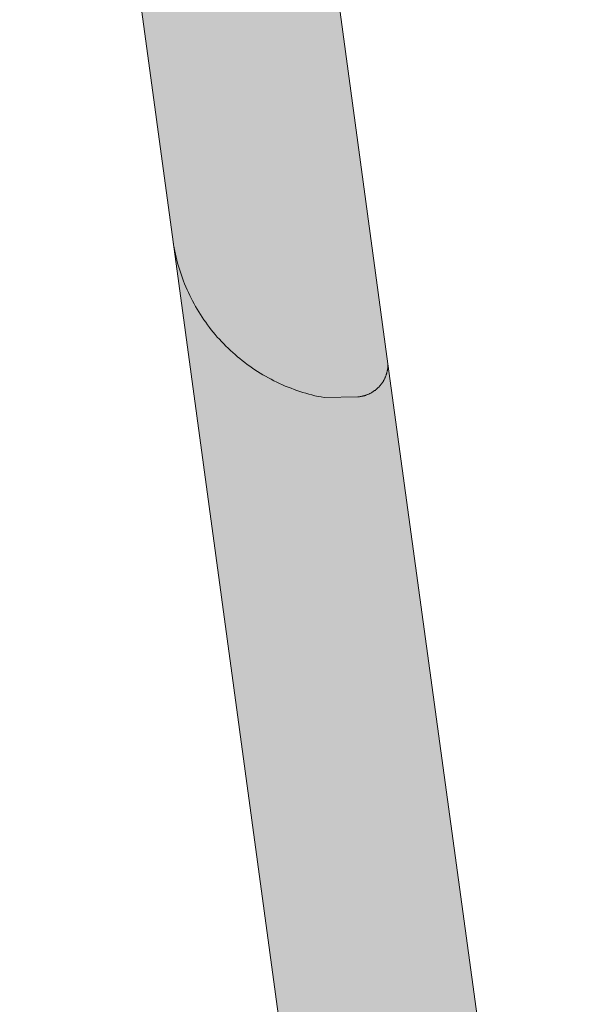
# Model space of a CAD drawing. Extents: x 97094 to 109644, y 463509 to 471969.
# Tile 151 of 256: x 102892 to 102901, y 468857 to 468873. Entities that reach past the tile are written whole.
import ezdxf

# ---------------------------------------------------------------- set-up
doc = ezdxf.new("R2010")
doc.units = 0
doc.layers.add('109 Onkruidbestrijding elementen', color=6, linetype='Continuous', lineweight=20, true_color=0xff00ff)

msp = doc.modelspace()

# ---------------------------------------------------------------- hatches: boundary and pattern name
at = {"layer": '109 Onkruidbestrijding elementen', "true_color": 0xff00ff}
for points in [[(102894.028, 468869.239), (102894.036, 468869.189), (102894.045, 468869.14), (102894.054, 468869.09), (102894.065, 468869.041), (102894.076, 468868.991), (102894.088, 468868.942), (102894.101, 468868.894), (102894.115, 468868.845), (102894.13, 468868.797), (102894.145, 468868.749), (102894.161, 468868.701), (102894.178, 468868.654), (102894.196, 468868.606), (102894.214, 468868.559), (102894.234, 468868.513), (102894.254, 468868.466), (102894.275, 468868.421), (102894.296, 468868.375), (102894.319, 468868.33), (102894.342, 468868.285), (102894.366, 468868.241), (102894.39, 468868.197), (102894.416, 468868.153), (102894.442, 468868.11), (102894.469, 468868.067), (102894.496, 468868.025), (102894.525, 468867.983), (102894.554, 468867.942), (102894.583, 468867.901), (102894.613, 468867.86), (102894.644, 468867.821), (102894.676, 468867.781), (102894.708, 468867.743), (102894.741, 468867.704), (102894.775, 468867.667), (102894.809, 468867.63), (102894.844, 468867.593), (102894.879, 468867.557), (102894.915, 468867.522), (102894.952, 468867.487), (102894.989, 468867.453), (102895.027, 468867.42), (102895.065, 468867.387), (102895.104, 468867.355), (102895.143, 468867.323), (102895.183, 468867.292), (102895.224, 468867.262), (102895.265, 468867.232), (102895.306, 468867.204), (102895.348, 468867.175), (102895.39, 468867.148), (102895.433, 468867.121), (102895.476, 468867.095), (102895.52, 468867.07), (102895.564, 468867.046), (102895.609, 468867.022), (102895.654, 468866.999), (102895.699, 468866.976), (102895.744, 468866.955), (102895.79, 468866.934), (102895.837, 468866.914), (102895.883, 468866.895), (102895.93, 468866.877), (102895.978, 468866.859), (102896.025, 468866.842), (102896.073, 468866.826), (102896.121, 468866.811), (102896.169, 468866.796), (102896.218, 468866.783), (102896.267, 468866.77), (102896.316, 468866.758), (102896.365, 468866.747), (102896.414, 468866.737), (102896.464, 468866.727), (102897.009, 468866.739), (102897.018, 468866.74), (102897.026, 468866.741), (102897.035, 468866.742), (102897.044, 468866.743), (102897.052, 468866.744), (102897.061, 468866.746), (102897.07, 468866.748), (102897.078, 468866.749), (102897.087, 468866.751), (102897.095, 468866.753), (102897.104, 468866.756), (102897.112, 468866.758), (102897.121, 468866.76), (102897.129, 468866.763), (102897.137, 468866.766), (102897.146, 468866.769), (102897.154, 468866.772), (102897.162, 468866.775), (102897.17, 468866.778), (102897.178, 468866.782), (102897.186, 468866.785), (102897.194, 468866.789), (102897.202, 468866.793), (102897.21, 468866.797), (102897.218, 468866.801), (102897.225, 468866.805), (102897.233, 468866.81), (102897.24, 468866.814), (102897.248, 468866.819), (102897.255, 468866.824), (102897.262, 468866.829), (102897.27, 468866.834), (102897.277, 468866.839), (102897.284, 468866.844), (102897.291, 468866.849), (102897.298, 468866.855), (102897.304, 468866.86), (102897.311, 468866.866), (102897.318, 468866.872), (102897.324, 468866.878), (102897.33, 468866.884), (102897.337, 468866.89), (102897.343, 468866.896), (102897.349, 468866.902), (102897.355, 468866.909), (102897.361, 468866.915), (102897.366, 468866.922), (102897.372, 468866.929), (102897.378, 468866.936), (102897.383, 468866.942), (102897.388, 468866.949), (102897.393, 468866.957), (102897.399, 468866.964), (102897.403, 468866.971), (102897.408, 468866.978), (102897.413, 468866.986), (102897.418, 468866.993), (102897.422, 468867.001), (102897.426, 468867.008), (102897.43, 468867.016), (102897.435, 468867.024), (102897.438, 468867.032), (102897.442, 468867.04), (102897.446, 468867.048), (102897.449, 468867.056), (102897.453, 468867.064), (102897.456, 468867.072), (102897.459, 468867.08), (102897.462, 468867.088), (102897.465, 468867.097), (102897.468, 468867.105), (102897.47, 468867.113), (102897.473, 468867.122), (102897.475, 468867.13), (102897.477, 468867.139), (102897.479, 468867.147), (102897.481, 468867.156), (102897.483, 468867.164), (102897.484, 468867.173), (102897.486, 468867.182), (102897.487, 468867.19), (102897.488, 468867.199), (102897.489, 468867.208), (102897.49, 468867.216), (102897.491, 468867.225), (102897.491, 468867.234), (102897.492, 468867.243), (102897.492, 468867.251), (102897.492, 468867.26), (102897.492, 468867.269), (102894.388, 468890.156), (102894.386, 468890.165), (102894.384, 468890.174), (102894.382, 468890.182), (102894.38, 468890.191), (102894.377, 468890.2), (102894.375, 468890.209), (102894.372, 468890.217), (102894.369, 468890.226), (102894.366, 468890.234), (102894.363, 468890.243), (102894.36, 468890.251), (102894.356, 468890.259), (102894.353, 468890.268), (102894.349, 468890.276), (102894.345, 468890.284), (102894.341, 468890.292), (102894.337, 468890.3), (102894.333, 468890.308), (102894.328, 468890.316), (102894.324, 468890.324), (102894.319, 468890.332), (102894.315, 468890.339), (102894.31, 468890.347), (102894.305, 468890.354), (102894.299, 468890.362), (102894.294, 468890.369), (102894.289, 468890.376), (102894.283, 468890.384), (102894.278, 468890.391), (102894.272, 468890.398), (102894.266, 468890.405), (102894.26, 468890.411), (102894.254, 468890.418), (102894.248, 468890.425), (102894.242, 468890.431), (102894.235, 468890.437), (102894.229, 468890.444), (102894.222, 468890.45), (102894.215, 468890.456), (102894.208, 468890.462), (102894.201, 468890.467), (102894.194, 468890.473), (102894.187, 468890.479), (102894.18, 468890.484), (102894.173, 468890.489), (102894.165, 468890.495), (102894.158, 468890.5), (102894.15, 468890.505), (102894.143, 468890.51), (102894.135, 468890.514), (102894.127, 468890.519), (102894.119, 468890.523), (102894.112, 468890.528), (102894.104, 468890.532), (102894.095, 468890.536), (102894.087, 468890.54), (102894.079, 468890.543), (102894.071, 468890.547), (102894.063, 468890.551), (102894.054, 468890.554), (102894.046, 468890.557), (102894.037, 468890.56), (102894.029, 468890.563), (102894.02, 468890.566), (102894.011, 468890.569), (102894.003, 468890.571), (102893.994, 468890.573), (102893.985, 468890.576), (102893.977, 468890.578), (102893.968, 468890.58), (102893.959, 468890.581), (102893.95, 468890.583), (102893.941, 468890.585), (102893.932, 468890.586), (102893.923, 468890.587), (102893.914, 468890.588), (102893.905, 468890.589), (102893.896, 468890.59), (102893.887, 468890.59), (102893.878, 468890.591), (102893.869, 468890.591), (102893.86, 468890.591), (102893.851, 468890.591), (102893.842, 468890.591), (102893.833, 468890.59), (102893.824, 468890.59), (102893.277, 468890.448), (102893.23, 468890.423), (102893.184, 468890.398), (102893.137, 468890.372), (102893.092, 468890.345), (102893.047, 468890.317), (102893.002, 468890.289), (102892.958, 468890.26), (102892.914, 468890.23), (102892.871, 468890.199), (102892.828, 468890.168), (102892.786, 468890.136), (102892.744, 468890.103), (102892.703, 468890.069), (102892.662, 468890.035), (102892.622, 468890.001), (102892.583, 468889.965), (102892.544, 468889.929), (102892.506, 468889.892), (102892.469, 468889.855), (102892.432, 468889.817), (102892.395, 468889.778), (102892.36, 468889.739), (102892.325, 468889.699), (102892.291, 468889.659), (102892.257, 468889.618), (102892.224, 468889.576), (102892.192, 468889.534), (102892.16, 468889.491), (102892.129, 468889.448), (102892.099, 468889.405), (102892.07, 468889.36), (102892.041, 468889.316), (102892.014, 468889.271), (102891.987, 468889.225), (102891.96, 468889.179), (102891.935, 468889.133), (102891.91, 468889.086), (102891.886, 468889.039), (102891.863, 468888.991), (102891.84, 468888.943), (102891.819, 468888.895), (102891.798, 468888.846), (102891.778, 468888.797), (102891.759, 468888.747), (102891.741, 468888.698), (102891.723, 468888.647), (102891.707, 468888.597), (102891.691, 468888.547), (102891.676, 468888.496), (102891.662, 468888.445), (102891.649, 468888.393), (102891.636, 468888.342), (102891.625, 468888.29), (102891.614, 468888.238), (102891.604, 468888.186), (102891.595, 468888.134), (102891.587, 468888.081), (102891.58, 468888.029), (102891.574, 468887.976), (102891.569, 468887.924), (102891.564, 468887.871), (102891.56, 468887.818), (102891.558, 468887.765), (102891.556, 468887.712), (102891.555, 468887.659), (102891.555, 468887.606), (102891.556, 468887.553), (102891.557, 468887.5), (102891.56, 468887.447), (102891.563, 468887.394), (102891.568, 468887.341), (102891.573, 468887.289), (102891.579, 468887.236), (102894.028, 468869.239)], [(102896.464, 468866.727), (102896.414, 468866.737), (102896.365, 468866.747), (102896.316, 468866.758), (102896.267, 468866.77), (102896.218, 468866.783), (102896.169, 468866.796), (102896.121, 468866.811), (102896.073, 468866.826), (102896.025, 468866.842), (102895.978, 468866.859), (102895.93, 468866.877), (102895.883, 468866.895), (102895.837, 468866.914), (102895.79, 468866.934), (102895.744, 468866.955), (102895.699, 468866.976), (102895.654, 468866.999), (102895.609, 468867.022), (102895.564, 468867.046), (102895.52, 468867.07), (102895.476, 468867.095), (102895.433, 468867.121), (102895.39, 468867.148), (102895.348, 468867.175), (102895.306, 468867.204), (102895.265, 468867.232), (102895.224, 468867.262), (102895.183, 468867.292), (102895.143, 468867.323), (102895.104, 468867.355), (102895.065, 468867.387), (102895.027, 468867.42), (102894.989, 468867.453), (102894.952, 468867.487), (102894.915, 468867.522), (102894.879, 468867.557), (102894.844, 468867.593), (102894.809, 468867.63), (102894.775, 468867.667), (102894.741, 468867.704), (102894.708, 468867.743), (102894.676, 468867.781), (102894.644, 468867.821), (102894.613, 468867.86), (102894.583, 468867.901), (102894.554, 468867.942), (102894.525, 468867.983), (102894.496, 468868.025), (102894.469, 468868.067), (102894.442, 468868.11), (102894.416, 468868.153), (102894.39, 468868.197), (102894.366, 468868.241), (102894.342, 468868.285), (102894.319, 468868.33), (102894.296, 468868.375), (102894.275, 468868.421), (102894.254, 468868.466), (102894.234, 468868.513), (102894.214, 468868.559), (102894.196, 468868.606), (102894.178, 468868.654), (102894.161, 468868.701), (102894.145, 468868.749), (102894.13, 468868.797), (102894.115, 468868.845), (102894.101, 468868.894), (102894.088, 468868.942), (102894.076, 468868.991), (102894.065, 468869.041), (102894.054, 468869.09), (102894.045, 468869.14), (102894.036, 468869.189), (102894.028, 468869.239), (102897.726, 468842.054), (102897.726, 468842.101), (102897.726, 468842.149), (102897.727, 468842.196), (102897.729, 468842.244), (102897.731, 468842.291), (102897.735, 468842.338), (102897.739, 468842.386), (102897.744, 468842.433), (102897.75, 468842.48), (102897.757, 468842.527), (102897.764, 468842.574), (102897.772, 468842.62), (102897.781, 468842.667), (102897.791, 468842.713), (102897.801, 468842.76), (102897.812, 468842.806), (102897.824, 468842.852), (102897.837, 468842.897), (102897.85, 468842.943), (102897.865, 468842.988), (102897.88, 468843.033), (102897.895, 468843.078), (102897.912, 468843.122), (102897.929, 468843.167), (102897.947, 468843.211), (102897.966, 468843.254), (102897.985, 468843.297), (102898.005, 468843.34), (102898.026, 468843.383), (102898.047, 468843.425), (102898.07, 468843.467), (102898.093, 468843.509), (102898.116, 468843.55), (102898.14, 468843.591), (102898.165, 468843.631), (102898.191, 468843.671), (102898.217, 468843.711), (102898.244, 468843.75), (102898.272, 468843.788), (102898.3, 468843.826), (102898.329, 468843.864), (102898.358, 468843.901), (102898.388, 468843.938), (102898.419, 468843.974), (102898.45, 468844.01), (102898.482, 468844.045), (102898.514, 468844.08), (102898.547, 468844.114), (102898.581, 468844.147), (102898.615, 468844.18), (102898.65, 468844.213), (102898.685, 468844.244), (102898.721, 468844.276), (102898.757, 468844.306), (102898.794, 468844.336), (102898.831, 468844.366), (102898.868, 468844.395), (102898.907, 468844.423), (102898.945, 468844.45), (102898.984, 468844.477), (102899.024, 468844.503), (102899.064, 468844.529), (102899.104, 468844.554), (102899.145, 468844.578), (102899.186, 468844.602), (102899.228, 468844.625), (102899.27, 468844.647), (102899.312, 468844.668), (102899.354, 468844.689), (102899.397, 468844.709), (102899.441, 468844.729), (102899.484, 468844.747), (102899.528, 468844.765), (102899.573, 468844.782), (102899.617, 468844.799), (102899.662, 468844.814), (102899.707, 468844.829), (102899.752, 468844.844), (102899.798, 468844.857), (102899.843, 468844.87), (102899.889, 468844.882), (102899.935, 468844.893), (102899.982, 468844.903), (102900.028, 468844.913), (102900.036, 468844.915), (102900.044, 468844.916), (102900.052, 468844.917), (102900.06, 468844.918), (102900.068, 468844.919), (102900.076, 468844.92), (102900.085, 468844.921), (102900.093, 468844.922), (102900.101, 468844.922), (102900.109, 468844.922), (102900.117, 468844.923), (102900.125, 468844.923), (102900.133, 468844.923), (102900.142, 468844.922), (102900.15, 468844.922), (102900.158, 468844.922), (102900.166, 468844.921), (102900.174, 468844.92), (102900.182, 468844.919), (102900.19, 468844.918), (102900.198, 468844.917), (102900.206, 468844.916), (102900.214, 468844.914), (102900.222, 468844.913), (102900.23, 468844.911), (102900.238, 468844.909), (102900.246, 468844.907), (102900.254, 468844.905), (102900.262, 468844.903), (102900.27, 468844.901), (102900.278, 468844.898), (102900.285, 468844.896), (102900.293, 468844.893), (102900.301, 468844.89), (102900.308, 468844.887), (102900.316, 468844.884), (102900.323, 468844.881), (102900.331, 468844.877), (102900.338, 468844.874), (102900.345, 468844.87), (102900.353, 468844.867), (102900.36, 468844.863), (102900.367, 468844.859), (102900.374, 468844.855), (102900.381, 468844.851), (102900.388, 468844.846), (102900.395, 468844.842), (102900.402, 468844.837), (102900.408, 468844.833), (102900.415, 468844.828), (102900.422, 468844.823), (102900.428, 468844.818), (102900.434, 468844.813), (102900.441, 468844.808), (102900.447, 468844.802), (102900.453, 468844.797), (102900.459, 468844.792), (102900.465, 468844.786), (102900.471, 468844.78), (102900.477, 468844.774), (102900.482, 468844.769), (102900.488, 468844.763), (102900.493, 468844.757), (102900.499, 468844.75), (102900.504, 468844.744), (102900.509, 468844.738), (102900.514, 468844.731), (102900.519, 468844.725), (102900.524, 468844.718), (102900.528, 468844.712), (102900.533, 468844.705), (102900.538, 468844.698), (102900.542, 468844.691), (102900.546, 468844.684), (102900.55, 468844.677), (102900.554, 468844.67), (102900.558, 468844.663), (102900.562, 468844.656), (102900.566, 468844.648), (102900.569, 468844.641), (102900.573, 468844.634), (102900.576, 468844.626), (102900.579, 468844.619), (102900.582, 468844.611), (102900.585, 468844.603), (102900.588, 468844.596), (102900.591, 468844.588), (102900.593, 468844.58), (102900.595, 468844.573), (102900.598, 468844.565), (102900.6, 468844.557), (102900.602, 468844.549), (102900.604, 468844.541), (102900.606, 468844.533), (102900.607, 468844.525), (102900.609, 468844.517), (102900.61, 468844.509), (102897.492, 468867.269), (102897.492, 468867.26), (102897.492, 468867.251), (102897.492, 468867.243), (102897.491, 468867.234), (102897.491, 468867.225), (102897.49, 468867.216), (102897.489, 468867.208), (102897.488, 468867.199), (102897.487, 468867.19), (102897.486, 468867.182), (102897.484, 468867.173), (102897.483, 468867.164), (102897.481, 468867.156), (102897.479, 468867.147), (102897.477, 468867.139), (102897.475, 468867.13), (102897.473, 468867.122), (102897.47, 468867.113), (102897.468, 468867.105), (102897.465, 468867.097), (102897.462, 468867.088), (102897.459, 468867.08), (102897.456, 468867.072), (102897.453, 468867.064), (102897.449, 468867.056), (102897.446, 468867.048), (102897.442, 468867.04), (102897.438, 468867.032), (102897.435, 468867.024), (102897.43, 468867.016), (102897.426, 468867.008), (102897.422, 468867.001), (102897.418, 468866.993), (102897.413, 468866.986), (102897.408, 468866.978), (102897.403, 468866.971), (102897.399, 468866.964), (102897.393, 468866.957), (102897.388, 468866.949), (102897.383, 468866.942), (102897.378, 468866.936), (102897.372, 468866.929), (102897.366, 468866.922), (102897.361, 468866.915), (102897.355, 468866.909), (102897.349, 468866.902), (102897.343, 468866.896), (102897.337, 468866.89), (102897.33, 468866.884), (102897.324, 468866.878), (102897.318, 468866.872), (102897.311, 468866.866), (102897.304, 468866.86), (102897.298, 468866.855), (102897.291, 468866.849), (102897.284, 468866.844), (102897.277, 468866.839), (102897.27, 468866.834), (102897.262, 468866.829), (102897.255, 468866.824), (102897.248, 468866.819), (102897.24, 468866.814), (102897.233, 468866.81), (102897.225, 468866.805), (102897.218, 468866.801), (102897.21, 468866.797), (102897.202, 468866.793), (102897.194, 468866.789), (102897.186, 468866.785), (102897.178, 468866.782), (102897.17, 468866.778), (102897.162, 468866.775), (102897.154, 468866.772), (102897.146, 468866.769), (102897.137, 468866.766), (102897.129, 468866.763), (102897.121, 468866.76), (102897.112, 468866.758), (102897.104, 468866.756), (102897.095, 468866.753), (102897.087, 468866.751), (102897.078, 468866.749), (102897.07, 468866.748), (102897.061, 468866.746), (102897.052, 468866.744), (102897.044, 468866.743), (102897.035, 468866.742), (102897.026, 468866.741), (102897.018, 468866.74), (102897.009, 468866.739), (102896.464, 468866.727)]]:
    msp.add_hatch(color=6, dxfattribs=at).paths.add_polyline_path(points)

# ---------------------------------------------------------------- linework, layer by layer
at = {"layer": '109 Onkruidbestrijding elementen', "color": 3, "true_color": 0x00ff00}
for points in [[(102891.579, 468887.236), (102894.028, 468869.239), (102894.028, 468869.239), (102894.036, 468869.189), (102894.045, 468869.14), (102894.054, 468869.09), (102894.065, 468869.041), (102894.076, 468868.991), (102894.088, 468868.942), (102894.101, 468868.894), (102894.115, 468868.845), (102894.13, 468868.797), (102894.145, 468868.749), (102894.161, 468868.701), (102894.178, 468868.654), (102894.196, 468868.606), (102894.214, 468868.559), (102894.234, 468868.513), (102894.254, 468868.466), (102894.275, 468868.421), (102894.296, 468868.375), (102894.319, 468868.33), (102894.342, 468868.285), (102894.366, 468868.241), (102894.39, 468868.197), (102894.416, 468868.153), (102894.442, 468868.11), (102894.469, 468868.067), (102894.496, 468868.025), (102894.525, 468867.983), (102894.554, 468867.942), (102894.583, 468867.901), (102894.613, 468867.86), (102894.644, 468867.821), (102894.676, 468867.781), (102894.708, 468867.743), (102894.741, 468867.704), (102894.775, 468867.667), (102894.809, 468867.63), (102894.844, 468867.593), (102894.879, 468867.557), (102894.915, 468867.522), (102894.952, 468867.487), (102894.989, 468867.453), (102895.027, 468867.42), (102895.065, 468867.387), (102895.104, 468867.355), (102895.143, 468867.323), (102895.183, 468867.292), (102895.224, 468867.262), (102895.265, 468867.232), (102895.306, 468867.204), (102895.348, 468867.175), (102895.39, 468867.148), (102895.433, 468867.121), (102895.476, 468867.095), (102895.52, 468867.07), (102895.564, 468867.046), (102895.609, 468867.022), (102895.654, 468866.999), (102895.699, 468866.976), (102895.744, 468866.955), (102895.79, 468866.934), (102895.837, 468866.914), (102895.883, 468866.895), (102895.93, 468866.877), (102895.978, 468866.859), (102896.025, 468866.842), (102896.073, 468866.826), (102896.121, 468866.811), (102896.169, 468866.796), (102896.218, 468866.783), (102896.267, 468866.77), (102896.316, 468866.758), (102896.365, 468866.747), (102896.414, 468866.737), (102896.464, 468866.727), (102897.009, 468866.739), (102897.018, 468866.74), (102897.026, 468866.741), (102897.035, 468866.742), (102897.044, 468866.743), (102897.052, 468866.744), (102897.061, 468866.746), (102897.07, 468866.748), (102897.078, 468866.749), (102897.087, 468866.751), (102897.095, 468866.753), (102897.104, 468866.756), (102897.112, 468866.758), (102897.121, 468866.76), (102897.129, 468866.763), (102897.137, 468866.766), (102897.146, 468866.769), (102897.154, 468866.772), (102897.162, 468866.775), (102897.17, 468866.778), (102897.178, 468866.782), (102897.186, 468866.785), (102897.194, 468866.789), (102897.202, 468866.793), (102897.21, 468866.797), (102897.218, 468866.801), (102897.225, 468866.805), (102897.233, 468866.81), (102897.24, 468866.814), (102897.248, 468866.819), (102897.255, 468866.824), (102897.262, 468866.829), (102897.27, 468866.834), (102897.277, 468866.839), (102897.284, 468866.844), (102897.291, 468866.849), (102897.298, 468866.855), (102897.304, 468866.86), (102897.311, 468866.866), (102897.318, 468866.872), (102897.324, 468866.878), (102897.33, 468866.884), (102897.337, 468866.89), (102897.343, 468866.896), (102897.349, 468866.902), (102897.355, 468866.909), (102897.361, 468866.915), (102897.366, 468866.922), (102897.372, 468866.929), (102897.378, 468866.936), (102897.383, 468866.942), (102897.388, 468866.949), (102897.393, 468866.957), (102897.399, 468866.964), (102897.403, 468866.971), (102897.408, 468866.978), (102897.413, 468866.986), (102897.418, 468866.993), (102897.422, 468867.001), (102897.426, 468867.008), (102897.43, 468867.016), (102897.435, 468867.024), (102897.438, 468867.032), (102897.442, 468867.04), (102897.446, 468867.048), (102897.449, 468867.056), (102897.453, 468867.064), (102897.456, 468867.072), (102897.459, 468867.08), (102897.462, 468867.088), (102897.465, 468867.097), (102897.468, 468867.105), (102897.47, 468867.113), (102897.473, 468867.122), (102897.475, 468867.13), (102897.477, 468867.139), (102897.479, 468867.147), (102897.481, 468867.156), (102897.483, 468867.164), (102897.484, 468867.173), (102897.486, 468867.182), (102897.487, 468867.19), (102897.488, 468867.199), (102897.489, 468867.208), (102897.49, 468867.216), (102897.491, 468867.225), (102897.491, 468867.234), (102897.492, 468867.243), (102897.492, 468867.251), (102897.492, 468867.26), (102897.492, 468867.269), (102894.388, 468890.156)], [(102900.61, 468844.509), (102897.492, 468867.269), (102897.492, 468867.26), (102897.492, 468867.251), (102897.492, 468867.243), (102897.491, 468867.234), (102897.491, 468867.225), (102897.49, 468867.216), (102897.489, 468867.208), (102897.488, 468867.199), (102897.487, 468867.19), (102897.486, 468867.182), (102897.484, 468867.173), (102897.483, 468867.164), (102897.481, 468867.156), (102897.479, 468867.147), (102897.477, 468867.139), (102897.475, 468867.13), (102897.473, 468867.122), (102897.47, 468867.113), (102897.468, 468867.105), (102897.465, 468867.097), (102897.462, 468867.088), (102897.459, 468867.08), (102897.456, 468867.072), (102897.453, 468867.064), (102897.449, 468867.056), (102897.446, 468867.048), (102897.442, 468867.04), (102897.438, 468867.032), (102897.435, 468867.024), (102897.43, 468867.016), (102897.426, 468867.008), (102897.422, 468867.001), (102897.418, 468866.993), (102897.413, 468866.986), (102897.408, 468866.978), (102897.403, 468866.971), (102897.399, 468866.964), (102897.393, 468866.957), (102897.388, 468866.949), (102897.383, 468866.942), (102897.378, 468866.936), (102897.372, 468866.929), (102897.366, 468866.922), (102897.361, 468866.915), (102897.355, 468866.909), (102897.349, 468866.902), (102897.343, 468866.896), (102897.337, 468866.89), (102897.33, 468866.884), (102897.324, 468866.878), (102897.318, 468866.872), (102897.311, 468866.866), (102897.304, 468866.86), (102897.298, 468866.855), (102897.291, 468866.849), (102897.284, 468866.844), (102897.277, 468866.839), (102897.27, 468866.834), (102897.262, 468866.829), (102897.255, 468866.824), (102897.248, 468866.819), (102897.24, 468866.814), (102897.233, 468866.81), (102897.225, 468866.805), (102897.218, 468866.801), (102897.21, 468866.797), (102897.202, 468866.793), (102897.194, 468866.789), (102897.186, 468866.785), (102897.178, 468866.782), (102897.17, 468866.778), (102897.162, 468866.775), (102897.154, 468866.772), (102897.146, 468866.769), (102897.137, 468866.766), (102897.129, 468866.763), (102897.121, 468866.76), (102897.112, 468866.758), (102897.104, 468866.756), (102897.095, 468866.753), (102897.087, 468866.751), (102897.078, 468866.749), (102897.07, 468866.748), (102897.061, 468866.746), (102897.052, 468866.744), (102897.044, 468866.743), (102897.035, 468866.742), (102897.026, 468866.741), (102897.018, 468866.74), (102897.009, 468866.739), (102896.464, 468866.727), (102896.464, 468866.727), (102896.414, 468866.737), (102896.365, 468866.747), (102896.316, 468866.758), (102896.267, 468866.77), (102896.218, 468866.783), (102896.169, 468866.796), (102896.121, 468866.811), (102896.073, 468866.826), (102896.025, 468866.842), (102895.978, 468866.859), (102895.93, 468866.877), (102895.883, 468866.895), (102895.837, 468866.914), (102895.79, 468866.934), (102895.744, 468866.955), (102895.699, 468866.976), (102895.654, 468866.999), (102895.609, 468867.022), (102895.564, 468867.046), (102895.52, 468867.07), (102895.476, 468867.095), (102895.433, 468867.121), (102895.39, 468867.148), (102895.348, 468867.175), (102895.306, 468867.204), (102895.265, 468867.232), (102895.224, 468867.262), (102895.183, 468867.292), (102895.143, 468867.323), (102895.104, 468867.355), (102895.065, 468867.387), (102895.027, 468867.42), (102894.989, 468867.453), (102894.952, 468867.487), (102894.915, 468867.522), (102894.879, 468867.557), (102894.844, 468867.593), (102894.809, 468867.63), (102894.775, 468867.667), (102894.741, 468867.704), (102894.708, 468867.743), (102894.676, 468867.781), (102894.644, 468867.821), (102894.613, 468867.86), (102894.583, 468867.901), (102894.554, 468867.942), (102894.525, 468867.983), (102894.496, 468868.025), (102894.469, 468868.067), (102894.442, 468868.11), (102894.416, 468868.153), (102894.39, 468868.197), (102894.366, 468868.241), (102894.342, 468868.285), (102894.319, 468868.33), (102894.296, 468868.375), (102894.275, 468868.421), (102894.254, 468868.466), (102894.234, 468868.513), (102894.214, 468868.559), (102894.196, 468868.606), (102894.178, 468868.654), (102894.161, 468868.701), (102894.145, 468868.749), (102894.13, 468868.797), (102894.115, 468868.845), (102894.101, 468868.894), (102894.088, 468868.942), (102894.076, 468868.991), (102894.065, 468869.041), (102894.054, 468869.09), (102894.045, 468869.14), (102894.036, 468869.189), (102894.028, 468869.239), (102897.726, 468842.054)]]:
    msp.add_lwpolyline(points, dxfattribs=at)

doc.saveas('drawing.dxf')
